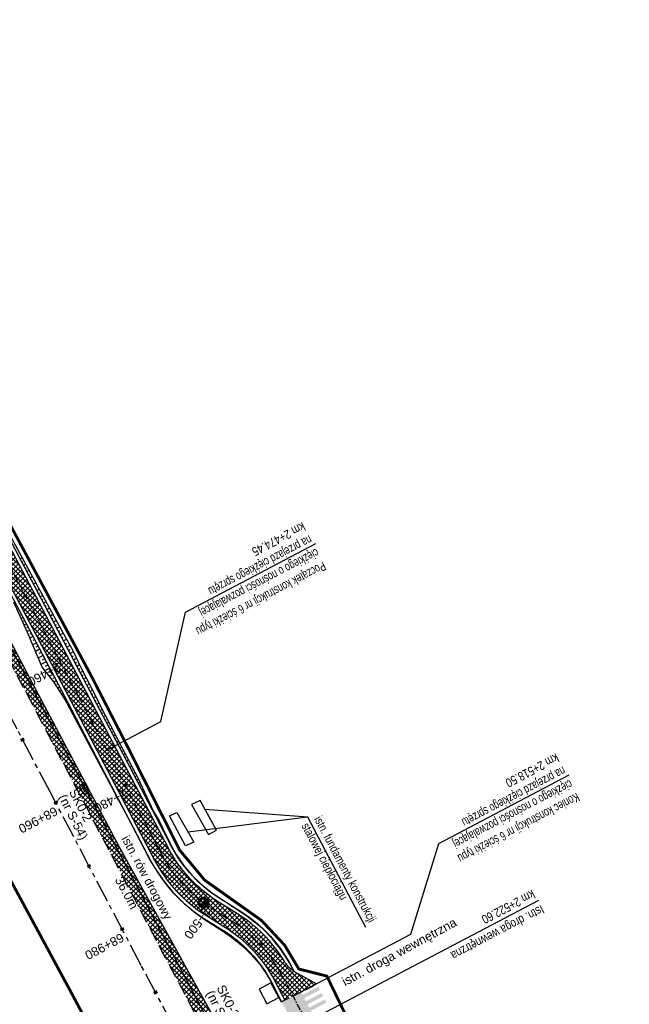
# Model space of a CAD drawing. Header units: metres. Extents: x 7529682 to 7533711, y 5721186 to 5727842.
# Tile 47 of 112: x 7530858 to 7530943, y 5725576 to 5725714. Entities that reach past the tile are written whole.
import ezdxf

# ---------------------------------------------------------------- set-up
doc = ezdxf.new("R2010")
doc.units = ezdxf.units.M
for name, pattern in [('817-dzialki-09-05-04$0$HIDDEN', [0.375, 0.25, -0.125]), ('CENTER', [50.8, 31.75, -6.35, 6.35, -6.35]), ('DASHED', [19.05, 12.7, -6.35]), ('HIDDEN', [9.525, 6.35, -3.175])]:
    doc.linetypes.add(name, pattern=pattern)
for name, color, linetype in [('C-DROGI-SYTUACJA-ETYKIETY', 7, 'Continuous'), ('D-hatch-pobocza', 131, 'Continuous'), ('D-pobocza', 7, 'Continuous'), ('D-skarpa', 7, 'Continuous'), ('D-skarpa-kreskowanie', 7, 'Continuous')]:
    doc.layers.add(name, color=color, linetype=linetype)
for name, color, linetype, lineweight, true_color in [('D-hatch-ciag-pieszo-rowerowy', 7, 'Continuous', 13, 0xff9f80), ('D-LR-etap-III', 7, '817-dzialki-09-05-04$0$HIDDEN', 50, 0xff1aff), ('D-poziome-powl-czerwona', 7, 'Continuous', 9, 0xff6161)]:
    doc.layers.add(name, color=color, linetype=linetype, lineweight=lineweight, true_color=true_color)
for name, color, linetype, lineweight in [('D-krawędzie', 7, 'Continuous', 30), ('D-krawężniki-obniżone', 7, 'DASHED', 30), ('D-obrzeża', 7, 'Continuous', 30), ('D-opisy', 7, 'Continuous', 30), ('D-oś', 10, 'CENTER', 30), ('Sieci-T-kanal technologiczny', 4, 'kt kanał technologiczny', 30)]:
    doc.layers.add(name, color=color, linetype=linetype, lineweight=lineweight)
for name, color, linetype, true_color in [('D-malowanie-proj', 7, 'Continuous', 0x3333ff), ('D-opis-KT-dlugosci', 7, 'Continuous', 0xff8000), ('D-opis-KT-studnie', 7, 'Continuous', 0xff8000), ('poprzeczki', 7, 'Continuous', 0x0000c7)]:
    doc.layers.add(name, color=color, linetype=linetype, true_color=true_color)
doc.styles.add('2mm08', font='arial.ttf', dxfattribs={"width": 0.8})
doc.styles.add('ARIAL', font='arial.ttf', dxfattribs={"height": 1})
doc.styles.get("Standard").update_dxf_attribs({"font": 'arial.ttf'})
doc.linetypes.add('kt kanał technologiczny', pattern='A,1,-0.8,["kt",Standard,S=0.5,R=0,X=-0.7,Y=-0.15],-0.3', length=2.1)
pattern_1 = [(45, (0, 0), (-0.33675960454, 0.33675960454), []), (135, (0, 0), (-0.33675960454, -0.33675960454), [])]

# ---------------------------------------------------------------- blocks, each defined once
blk = doc.blocks.new('AeccTickLine')
at = {"color": 0, "linetype": 'ByBlock', "lineweight": -2}
blk.add_line((0, 1), (0, -1), dxfattribs=at)
blk = doc.blocks.new('kilometraz')
at = {"linetype": 'ByBlock', "lineweight": -2}
blk.add_hatch(color=0, dxfattribs=at).paths.add_polyline_path([(0, -0.28125, 0.41421356), (0.28125, 0, 0.41421356), (0, 0.28125)])
at = {"color": 0, "linetype": 'ByBlock', "lineweight": -2}
blk.add_line((0, 0.28125), (0, -0.28125), dxfattribs=at)
blk.add_circle((0, 0), 0.28125, dxfattribs=at)
blk = doc.blocks.new('SKR2')
at = {"layer": 'Sieci-T-kanal technologiczny', "color": 2, "lineweight": 25}
for points in [[(0.03, -0.19), (0.96, -1.15), (0.28, -1.81), (-0.65, -0.84)], [(-0.04, -0.54), (0.61, -1.21), (0.23, -1.57), (-0.41, -0.9)]]:
    blk.add_lwpolyline(points, close=True, dxfattribs=at)
blk.add_lwpolyline([(-0.09, -1.23), (0.28, -0.87)], dxfattribs=at)

msp = doc.modelspace()

# ---------------------------------------------------------------- hatches: boundary and pattern name
at = {"layer": 'D-hatch-ciag-pieszo-rowerowy'}
h = msp.add_hatch(dxfattribs=at)
h.set_pattern_fill('ANSI37', color=256, scale=0.15, style=0)
h.set_pattern_definition(pattern_1)
edge = h.paths.add_edge_path()
edge.add_line((7530818.12, 5725713.25), (7530816.54, 5725710.85))
edge.add_line((7530816.54, 5725710.85), (7530819.01, 5725705.98))
edge.add_line((7530819.01, 5725705.98), (7530845.28, 5725656.02))
edge.add_line((7530845.28, 5725656.02), (7530865.1, 5725618.49))
edge.add_line((7530865.1, 5725618.49), (7530869.71, 5725609.72))
edge.add_line((7530869.71, 5725609.72), (7530876.81, 5725596.2))
edge.add_arc((7530894.52, 5725605.5), 20, 207.7039, 238.1442)
edge.add_line((7530883.96, 5725588.51), (7530886.54, 5725586.91))
edge.add_arc((7530875.98, 5725569.92), 20, 27.7039, 58.1442, ccw=False)
edge.add_line((7530893.69, 5725579.22), (7530895.08, 5725576.58))
edge.add_line((7530895.08, 5725576.58), (7530899.58, 5725578.8))
edge.add_line((7530899.58, 5725578.8), (7530895.58, 5725580.98))
edge.add_arc((7530877.88, 5725571.69), 20, 27.7039, 58.1442)
edge.add_line((7530888.43, 5725588.67), (7530885.86, 5725590.27))
edge.add_arc((7530896.41, 5725607.26), 20, 207.7039, 238.1442, ccw=False)
edge.add_line((7530878.71, 5725597.96), (7530871.92, 5725610.88))
edge.add_line((7530871.92, 5725610.88), (7530867.31, 5725619.65))
edge.add_line((7530867.31, 5725619.65), (7530847.49, 5725657.19))
edge.add_line((7530847.49, 5725657.19), (7530821.22, 5725707.15))
edge.add_line((7530821.22, 5725707.15), (7530818.12, 5725713.25))
at = {"layer": 'D-hatch-pobocza'}
h = msp.add_hatch(dxfattribs=at)
h.set_pattern_fill('ANSI37', color=256, scale=0.15, style=0)
h.set_pattern_definition(pattern_1)
h.paths.add_polyline_path([(7530850.03, 5725639.55), (7530838.26, 5725661.68), (7530828.61, 5725680.54), (7530814.73, 5725707.81), (7530813.81, 5725705.12), (7530824.74, 5725684.39), (7530840.86, 5725653.69), (7530860.68, 5725616.15), (7530865.28, 5725607.39), (7530878.05, 5725583.08), (7530883.1, 5725573.52), (7530886.05, 5725572.46), (7530871.95, 5725597.92), (7530858.97, 5725622.4)])
at = {"layer": 'D-malowanie-proj'}
h = msp.add_hatch(color=256, dxfattribs=at)
h.paths.add_polyline_path([(7530899.97, 5725578.01), (7530899.74, 5725578.45), (7530897.09, 5725577.06), (7530897.32, 5725576.61)])
h.paths.add_polyline_path([(7530900.44, 5725577.13), (7530900.21, 5725577.57), (7530897.55, 5725576.17), (7530897.79, 5725575.73)])
h.paths.add_polyline_path([(7530900.91, 5725576.24), (7530900.67, 5725576.68), (7530898.02, 5725575.29), (7530898.25, 5725574.84)])
h.paths.add_polyline_path([(7530895.55, 5725575.68), (7530895.32, 5725576.12), (7530894.87, 5725575.89), (7530895.11, 5725575.45)])
h.paths.add_polyline_path([(7530896.02, 5725574.8), (7530895.78, 5725575.24), (7530895.34, 5725575.01), (7530895.57, 5725574.56)])
h.paths.add_polyline_path([(7530896.48, 5725573.91), (7530896.25, 5725574.35), (7530895.81, 5725574.12), (7530896.04, 5725573.68)])
at = {"layer": 'D-poziome-powl-czerwona'}
h = msp.add_hatch(color=256, dxfattribs=at)
h.dxf.hatch_style = 1
edge = h.paths.add_edge_path()
edge.add_line((7530898.1, 5725569.77), (7530900.74, 5725571.04))
edge.add_arc((7530917.76, 5725558.33), 21.24, 143.0283, 143.2755, ccw=False)
edge.add_line((7530900.79, 5725571.11), (7530897.37, 5725577.67))
edge.add_arc((7530894.89, 5725582.05), 5.03, 291.5881, 299.5076, ccw=False)
edge.add_line((7530896.74, 5725577.37), (7530894.63, 5725576.36))
edge.add_line((7530894.63, 5725576.36), (7530898.1, 5725569.77))

# ---------------------------------------------------------------- linework, layer by layer
at = {"layer": 'D-krawędzie', "linetype": 'HIDDEN', "ltscale": 0.3, "flags": 128}
msp.add_lwpolyline([(7530572.01, 5726166.06), (7530599.74, 5726113.52), (7530641.56, 5726032.01), (7530660.96, 5725995.07), (7530689.13, 5725941.54), (7530707.34, 5725907.03), (7530725.26, 5725873.09), (7530743.97, 5725837.65), (7530770.53, 5725787.12), (7530787.86, 5725754.27), (7530809.9, 5725712.54), (7530824.74, 5725684.39), (7530840.86, 5725653.69), (7530860.68, 5725616.15), (7530865.28, 5725607.39), (7530878.05, 5725583.08), (7530918.17, 5725507.18), (7530950.16, 5725446.31), (7530993.42, 5725364.26), (7531022.77, 5725308.72), (7531053.81, 5725249.87), (7531081.17, 5725197.87), (7531103.9, 5725154.54), (7531128.12, 5725108.45), (7531149.3, 5725068.25), (7531167.38, 5725033.77), (7531197.16, 5724976.99), (7531228.15, 5724918.03), (7531253.15, 5724870.49), (7531286.8, 5724806.65), (7531306.74, 5724768.66), (7531335.09, 5724714.65), (7531357.32, 5724672.44), (7531373.64, 5724641.45), (7531392.16, 5724606), (7531418.48, 5724555.85), (7531439.73, 5724515.58), (7531476.36, 5724446.19), (7531491.8, 5724416.76), (7531531.9, 5724339.93), (7531557.23, 5724291.66), (7531569.85, 5724267.58), (7531591.38, 5724226.55), (7531610, 5724191.1), (7531616.88, 5724178), (7531629.98, 5724153.03), (7531641.01, 5724132.02), (7531664.91, 5724087.62), (7531677.64, 5724064.79), (7531683.11, 5724054.99), (7531686.75, 5724048.18), (7531695.45, 5724031.7), (7531703.75, 5724015.92), (7531709.21, 5724005.51), (7531719.39, 5723986.15), (7531726.3, 5723973), (7531732.74, 5723960.74), (7531735.13, 5723956.19)], dxfattribs=at)
at = {"layer": 'D-krawędzie'}
for points in [[(7530882.01, 5725603.97), (7530884.36, 5725599.79), (7530885.51, 5725600.37), (7530883.2, 5725604.53), (7530882.01, 5725603.97)], [(7530878.9, 5725602.38), (7530879.96, 5725602.87), (7530882.31, 5725598.69), (7530881.15, 5725598.17), (7530878.9, 5725602.38)]]:
    msp.add_lwpolyline(points, dxfattribs=at)
at = {"layer": 'D-krawędzie', "linetype": 'ByBlock'}
msp.add_lwpolyline([(7530894.23, 5725576.93), (7530893.1, 5725579), (7530891.49, 5725578.12), (7530892.54, 5725576.08), (7530894.23, 5725576.93)], dxfattribs=at)
at = {"layer": 'D-krawężniki-obniżone', "ltscale": 0.1}
msp.add_lwpolyline([(7530894.54, 5725576.32), (7530899.58, 5725578.8)], dxfattribs=at)
at = {"layer": 'D-LR-etap-III', "ltscale": 10, "flags": 128}
msp.add_lwpolyline([(7531750.47, 5723895.1, 0.4, 0.4, 0), (7531750.5, 5723895.13, 0.4, 0.4, 0), (7531682.71, 5724022.92, 0.4, 0.4, 0), (7531619.18, 5724147.2, 0.4, 0.4, 0), (7531592.31, 5724198.49, 0.4, 0.4, 0), (7531553.26, 5724272.92, 0.4, 0.4, 0), (7531504.02, 5724366.79, 0.4, 0.4, 0), (7531482.09, 5724407.62, 0.4, 0.4, 0), (7531412.35, 5724541.18, 0.4, 0.4, 0), (7531388.46, 5724586.93, 0.4, 0.4, 0), (7531345.12, 5724669.94, 0.4, 0.4, 0), (7531127.66, 5725081.67, 0.4, 0.4, 0), (7531059.25, 5725211.04, 0.4, 0.4, 0), (7531008.01, 5725307.95, 0.4, 0.4, 0), (7530964.18, 5725390.84, 0.4, 0.4, 0), (7530914.56, 5725484.68, 0.4, 0.4, 0), (7530865.24, 5725577.49, 0.4, 0.4, 0), (7530840.09, 5725624.06, 0.4, 0.4, 0), (7530802.56, 5725694.92, 0.4, 0.4, 0), (7530755.54, 5725787.51, 0.4, 0.4, 0), (7530708.72, 5725876.3, 0.4, 0.4, 0), (7530695.12, 5725902.09, 0.4, 0.4, 0), (7530642.91, 5726001.08, 0.4, 0.4, 0), (7530634.93, 5726016.15, 0.4, 0.4, 0), (7530610.82, 5726061.93, 0.4, 0.4, 0), (7530610.82, 5726061.93, 0.4, 0.4, 0), (7530607.21, 5726063.51, 0.4, 0.4, 0), (7530597.42, 5726080.68, 0.4, 0.4, 0), (7530591.16, 5726088.44, 0.4, 0.4, 0), (7530581.28, 5726107.21, 0.4, 0.4, 0), (7530571.29, 5726130.56, 0.4, 0.4, 0), (7530549.55, 5726171.53, 0.4, 0.4, 0), (7530531.01, 5726206.47, 0.4, 0.4, 0), (7530516.46, 5726236.02, 0.4, 0.4, 0), (7530500.8, 5726266.14, 0.4, 0.4, 0), (7530491.35, 5726283.94, 0.4, 0.4, 0), (7530482.4, 5726303.41, 0.4, 0.4, 0), (7530482.4, 5726303.41, 0.4, 0.4, 0), (7530450.41, 5726357.28, 0.4, 0.4, 0), (7530397.76, 5726458.5, 0.4, 0.4, 0), (7530334.71, 5726583.66, 0.4, 0.4, 0), (7530303.94, 5726645.17, 0.4, 0.4, 0), (7530300.51, 5726651.78, 0.4, 0.4, 0), (7530289.21, 5726671.97, 0.4, 0.4, 0), (7530281.54, 5726685.57, 0.4, 0.4, 0), (7530261.37, 5726724.16, 0.4, 0.4, 0), (7530254.03, 5726738.21, 0.4, 0.4, 0), (7530197.22, 5726845.06, 0.4, 0.4, 0), (7530194.71, 5726849.15, 0.4, 0.4, 0), (7530195.92, 5726850.75, 0.4, 0.4, 0), (7530170.55, 5726892.96, 0.4, 0.4, 0), (7530143.17, 5726945.07, 0.4, 0.4, 0), (7530105.06, 5727018.32, 0.4, 0.4, 0), (7530100.06, 5727027.16, 0.4, 0.4, 0), (7530062.32, 5727099.63, 0.4, 0.4, 0), (7530015.38, 5727189.42, 0.4, 0.4, 0), (7529983.21, 5727250.21, 0.4, 0.4, 0), (7529953.28, 5727306.75, 0.4, 0.4, 0), (7529900.67, 5727406.16, 0.4, 0.4, 0), (7529890.63, 5727425.13, 0.4, 0.4, 0), (7529875.16, 5727454.43, 0.4, 0.4, 0), (7529857.56, 5727487.79, 0.4, 0.4, 0), (7529835.19, 5727530.19, 0.4, 0.4, 0), (7529811.74, 5727574.66, 0.4, 0.4, 0), (7529792.1, 5727611.92, 0.4, 0.4, 0), (7529768.07, 5727657.47, 0.4, 0.4, 0), (7529755.21, 5727682.13, 0.4, 0.4, 0), (7529753.31, 5727681.13, 0.4, 0.4, 0), (7529739.21, 5727707.77, 0.4, 0.4, 0), (7529735.39, 5727711.25, 0.4, 0.4, 0), (7529725.42, 5727730.2, 0.4, 0.4, 0), (7529723.55, 5727729.88, 0.4, 0.4, 0), (7529695.57, 5727782.93, 0.4, 0.4, 0), (7529717.68, 5727794.02, 0.4, 0.4, 0), (7529736.27, 5727758.65, 0.4, 0.4, 0), (7529736.27, 5727758.65, 0.4, 0.4, 0), (7529744.51, 5727750.41, 0.4, 0.4, 0), (7529744.51, 5727750.41, 0.4, 0.4, 0), (7529750.28, 5727738.55, 0.4, 0.4, 0), (7529777.11, 5727687.57, 0.4, 0.4, 0), (7529796.52, 5727651.33, 0.4, 0.4, 0), (7529814.94, 5727616.79, 0.4, 0.4, 0), (7529839.01, 5727572.3, 0.4, 0.4, 0), (7529860.62, 5727532.51, 0.4, 0.4, 0), (7529882.35, 5727491.5, 0.4, 0.4, 0), (7529904.87, 5727449.1, 0.4, 0.4, 0), (7529920.75, 5727418.88, 0.4, 0.4, 0), (7529946.68, 5727368.55, 0.4, 0.4, 0), (7529972.02, 5727320.57, 0.4, 0.4, 0), (7529987.74, 5727290.15, 0.4, 0.4, 0), (7529996.5, 5727273.66, 0.4, 0.4, 0), (7530017.54, 5727234.2, 0.4, 0.4, 0), (7530033.05, 5727204.86, 0.4, 0.4, 0), (7530051.62, 5727170.22, 0.4, 0.4, 0), (7530069.28, 5727137.02, 0.4, 0.4, 0), (7530089.39, 5727097.53, 0.4, 0.4, 0), (7530109.71, 5727060.75, 0.4, 0.4, 0), (7530136.77, 5727011.64, 0.4, 0.4, 0), (7530162.45, 5726962.74, 0.4, 0.4, 0), (7530187.67, 5726916.99, 0.4, 0.4, 0), (7530207.82, 5726879.34, 0.4, 0.4, 0), (7530230.63, 5726834.52, 0.4, 0.4, 0), (7530262.29, 5726776.62, 0.4, 0.4, 0), (7530277.51, 5726760.21, 0.4, 0.4, 0), (7530286.04, 5726744.11, 0.4, 0.4, 0), (7530288.1, 5726735.88, 0.4, 0.4, 0), (7530290.39, 5726725.05, 0.4, 0.4, 0), (7530296.18, 5726713.58, 0.4, 0.4, 0), (7530302.73, 5726701.18, 0.4, 0.4, 0), (7530325.69, 5726657.47, 0.4, 0.4, 0), (7530343.24, 5726623.65, 0.4, 0.4, 0), (7530360.23, 5726591.75, 0.4, 0.4, 0), (7530383.21, 5726548.06, 0.4, 0.4, 0), (7530406.02, 5726503.61, 0.4, 0.4, 0), (7530427.46, 5726462.62, 0.4, 0.4, 0), (7530447.93, 5726424.39, 0.4, 0.4, 0), (7530471.13, 5726379.92, 0.4, 0.4, 0), (7530490.5, 5726343.03, 0.4, 0.4, 0), (7530509.5, 5726306.73, 0.4, 0.4, 0), (7530529.89, 5726267.24, 0.4, 0.4, 0), (7530543.85, 5726238.99, 0.4, 0.4, 0), (7530554.81, 5726218.94, 0.4, 0.4, 0), (7530559.03, 5726212.22, 0.4, 0.4, 0), (7530563.06, 5726206.41, 0.4, 0.4, 0), (7530566.93, 5726200.46, 0.4, 0.4, 0), (7530569.77, 5726194.9, 0.4, 0.4, 0), (7530571.47, 5726191.28, 0.4, 0.4, 0), (7530572.84, 5726188.02, 0.4, 0.4, 0), (7530575.3, 5726182.03, 0.4, 0.4, 0), (7530579.74, 5726173.31, 0.4, 0.4, 0), (7530583.3, 5726167.41, 0.4, 0.4, 0), (7530593.4, 5726163.33, 0.4, 0.4, 0), (7530598.62, 5726155.26, 0.4, 0.4, 0), (7530608.26, 5726140.5, 0.4, 0.4, 0), (7530603.27, 5726136.83, 0.4, 0.4, 0), (7530606.53, 5726131.84, 0.4, 0.4, 0), (7530604.24, 5726124.22, 0.4, 0.4, 0), (7530605.85, 5726121.63, 0.4, 0.4, 0), (7530608.97, 5726116.16, 0.4, 0.4, 0), (7530618.11, 5726097.79, 0.4, 0.4, 0), (7530651.21, 5726034.96, 0.4, 0.4, 0), (7530670.24, 5725998.61, 0.4, 0.4, 0), (7530698.08, 5725945.95, 0.4, 0.4, 0), (7530716.51, 5725911.31, 0.4, 0.4, 0), (7530735.22, 5725875.67, 0.4, 0.4, 0), (7530752.5, 5725842.15, 0.4, 0.4, 0), (7530778.31, 5725793.5, 0.4, 0.4, 0), (7530797.5, 5725756.38, 0.4, 0.4, 0), (7530812.52, 5725728.29, 0.4, 0.4, 0), (7530820.04, 5725713.16, 0.4, 0.4, 0), (7530822.42, 5725710.19, 0.4, 0.4, 0), (7530833.15, 5725688.8, 0.4, 0.4, 0), (7530849.63, 5725656.16, 0.4, 0.4, 0), (7530867.98, 5725621.96, 0.4, 0.4, 0), (7530872.63, 5725612.89, 0.4, 0.4, 0), (7530880.35, 5725597.59, 0.4, 0.4, 0), (7530883.84, 5725593.39, 0.4, 0.4, 0), (7530891.78, 5725587.76, 0.4, 0.4, 0), (7530895.04, 5725584.28, 0.4, 0.4, 0), (7530897.03, 5725580.94, 0.4, 0.4, 0), (7530900.95, 5725579.95, 0.4, 0.4, 0), (7530904.81, 5725571.98, 0.4, 0.4, 0), (7530903.68, 5725568.57, 0.4, 0.4, 0), (7530908.9, 5725558.84, 0.4, 0.4, 0), (7530910.25, 5725545.67, 0.4, 0.4, 0), (7530912.87, 5725538.65, 0.4, 0.4, 0), (7530945.28, 5725478.46, 0.4, 0.4, 0), (7530959.69, 5725450.25, 0.4, 0.4, 0), (7531002.83, 5725368.19, 0.4, 0.4, 0), (7531044.7, 5725290.31, 0.4, 0.4, 0), (7531064.1, 5725253.21, 0.4, 0.4, 0), (7531083.01, 5725216.68, 0.4, 0.4, 0), (7531113.01, 5725158.47, 0.4, 0.4, 0), (7531137.36, 5725113.07, 0.4, 0.4, 0), (7531150.83, 5725086.71, 0.4, 0.4, 0), (7531159.75, 5725076.64, 0.4, 0.4, 0), (7531166.31, 5725074.58, 0.4, 0.4, 0), (7531172.29, 5725062.58, 0.4, 0.4, 0), (7531170.59, 5725055.61, 0.4, 0.4, 0), (7531173.73, 5725044.08, 0.4, 0.4, 0), (7531215.34, 5724964.86, 0.4, 0.4, 0), (7531238.05, 5724921.68, 0.4, 0.4, 0), (7531262.39, 5724875.28, 0.4, 0.4, 0), (7531295.59, 5724811.27, 0.4, 0.4, 0), (7531348.49, 5724712.36, 0.4, 0.4, 0), (7531363.74, 5724682.68, 0.4, 0.4, 0), (7531366.99, 5724675.87, 0.4, 0.4, 0), (7531382.54, 5724646.11, 0.4, 0.4, 0), (7531401.3, 5724610.87, 0.4, 0.4, 0), (7531428.96, 5724558.86, 0.4, 0.4, 0), (7531449.11, 5724520.4, 0.4, 0.4, 0), (7531477.29, 5724465.83, 0.4, 0.4, 0), (7531501, 5724421.11, 0.4, 0.4, 0), (7531512.12, 5724400.55, 0.4, 0.4, 0), (7531513.78, 5724396.76, 0.4, 0.4, 0), (7531526.32, 5724379.39, 0.4, 0.4, 0), (7531566.78, 5724302.74, 0.4, 0.4, 0), (7531612.28, 5724225.61, 0.4, 0.4, 0), (7531620.49, 5724210.55, 0.4, 0.4, 0), (7531631.58, 5724196.26, 0.4, 0.4, 0), (7531653.48, 5724152.43, 0.4, 0.4, 0), (7531661.15, 5724128.49, 0.4, 0.4, 0), (7531673.88, 5724101.19, 0.4, 0.4, 0), (7531684.69, 5724081.18, 0.4, 0.4, 0), (7531699.21, 5724051.17, 0.4, 0.4, 0), (7531704.03, 5724040.58, 0.4, 0.4, 0), (7531704.03, 5724040.58, 0.4, 0.4, 0), (7531703.91, 5724037.17, 0.4, 0.4, 0), (7531736.42, 5723969.23, 0.4, 0.4, 0), (7531738.29, 5723967.7, 0.4, 0.4, 0), (7531742.18, 5723962.35, 0.4, 0.4, 0), (7531744.29, 5723958.62, 0.4, 0.4, 0), (7531755.39, 5723944.19, 0.4, 0.4, 0), (7531758.69, 5723936.76, 0.4, 0.4, 0), (7531780.08, 5723929.25, 0.4, 0.4, 0), (7531792.61, 5723906.34, 0.4, 0.4, 0), (7531792.61, 5723906.34, 0.4, 0.4, 0), (7531756.96, 5723883.06, 0.4, 0.4, 0), (7531750.46, 5723895.13, 0.4, 0.4, 0), (7531750.46, 5723895.13, 0, 0, 0)], format="xyseb", dxfattribs=at)
at = {"layer": 'D-obrzeża'}
for points in [[(7530899.58, 5725578.8), (7530896.83, 5725580.3, -0.131848), (7530894.96, 5725582.09, 0.117448), (7530888.43, 5725588.67), (7530885.86, 5725590.27, -0.133608), (7530878.71, 5725597.96), (7530871.92, 5725610.88), (7530867.31, 5725619.65), (7530847.49, 5725657.19), (7530831.38, 5725687.88), (7530821.22, 5725707.15)], [(7530819.01, 5725705.98), (7530829.16, 5725686.72), (7530845.28, 5725656.02), (7530865.1, 5725618.49), (7530869.71, 5725609.72), (7530876.81, 5725596.2, 0.133608), (7530883.96, 5725588.51), (7530886.54, 5725586.91, -0.133608), (7530893.69, 5725579.22), (7530895.08, 5725576.58)]]:
    msp.add_lwpolyline(points, format="xyb", dxfattribs=at)
at = {"layer": 'D-opisy'}
msp.add_line((7530898.1, 5725573.51), (7530930.63, 5725590.6), dxfattribs=at)
for points in [[(7530870.13, 5725611.61), (7530877.71, 5725615.59), (7530881.14, 5725630.94), (7530899.4, 5725640.53)], [(7530896.2, 5725577.13), (7530912.71, 5725585.8), (7530916.64, 5725598.54), (7530934.91, 5725608.13)], [(7530906.43, 5725586.77), (7530898.28, 5725602.19), (7530883.88, 5725603.3)], [(7530898.28, 5725602.19), (7530881.53, 5725600.09)]]:
    msp.add_lwpolyline(points, dxfattribs=at)
at = {"layer": 'D-oś', "ltscale": 0.1}
msp.add_lwpolyline([(7530915.08, 5725505.55), (7530874.95, 5725581.45), (7530862.19, 5725605.76), (7530857.58, 5725614.52), (7530837.76, 5725652.06), (7530821.64, 5725682.76), (7530806.8, 5725710.91), (7530784.77, 5725752.63), (7530767.43, 5725785.49), (7530740.87, 5725836.02), (7530722.16, 5725871.46), (7530704.24, 5725905.4), (7530686.03, 5725939.91), (7530657.86, 5725993.44), (7530638.45, 5726030.39), (7530594.85, 5726110.89), (7530594.85, 5726110.89), (7530594.85, 5726110.89), (7530540.21, 5726214.45)], dxfattribs=at)
at = {"layer": 'D-oś', "ltscale": 0.03}
msp.add_lwpolyline([(7530731.23, 5725876.24), (7530749.94, 5725840.8), (7530776.61, 5725790.32), (7530793.84, 5725757.42), (7530804.98, 5725736.31, -0.004099), (7530807.24, 5725731.94), (7530820.11, 5725706.57), (7530830.27, 5725687.3), (7530846.39, 5725656.6), (7530866.2, 5725619.07), (7530877.76, 5725597.08, 0.133536), (7530884.91, 5725589.39), (7530887.48, 5725587.79, -0.133608), (7530894.64, 5725580.1), (7530904.4, 5725561.51, -0.112773)], format="xyb", dxfattribs=at)
at = {"layer": 'D-pobocza'}
msp.add_lwpolyline([(7530886.05, 5725572.46), (7530871.95, 5725597.92), (7530858.97, 5725622.4), (7530850.03, 5725639.55), (7530838.26, 5725661.68), (7530828.61, 5725680.54), (7530814.73, 5725707.81)], dxfattribs=at)
for points in [[(7530896.35, 5725580.6), (7530896.03, 5725581.22, 0.133608), (7530888.7, 5725589.1), (7530886.12, 5725590.7, -0.133608), (7530879.15, 5725598.2), (7530872.37, 5725611.11), (7530867.75, 5725619.88), (7530847.94, 5725657.42), (7530831.82, 5725688.11), (7530821.66, 5725707.38)], [(7530818.56, 5725705.75), (7530828.72, 5725686.48), (7530844.84, 5725655.79), (7530864.66, 5725618.25), (7530869.27, 5725609.49), (7530876.37, 5725595.97, 0.133608), (7530883.7, 5725588.08), (7530886.27, 5725586.48, -0.133608), (7530893.24, 5725578.99), (7530894.62, 5725576.36)]]:
    msp.add_lwpolyline(points, format="xyb", dxfattribs=at)
at = {"layer": 'D-skarpa', "linetype": 'Continuous'}
for points in [[(7530855.85, 5725643.02), (7530858.22, 5725638.62), (7530863.01, 5725629.83), (7530865.41, 5725625.45), (7530866.52, 5725623.18), (7530868.11, 5725620.07), (7530869.92, 5725616.51), (7530872.21, 5725612.07), (7530874.51, 5725607.63), (7530876.63, 5725603.1), (7530877.47, 5725601.71), (7530878.56, 5725599.47), (7530879.32, 5725597.9), (7530879.83, 5725596.99), (7530880.88, 5725595.5), (7530882.04, 5725594.1), (7530883.34, 5725592.83), (7530884.76, 5725591.69), (7530885.87, 5725590.94), (7530888.41, 5725589.29), (7530889.76, 5725588.38), (7530891.48, 5725587.05), (7530891.88, 5725586.71), (7530893.06, 5725585.54), (7530894.43, 5725583.84), (7530895.61, 5725582.01), (7530896.19, 5725580.92), (7530896.37, 5725580.59)], [(7530857.07, 5725632.36), (7530859.15, 5725627.8), (7530861.09, 5725623.17), (7530862.67, 5725621.15), (7530864.04, 5725619.07), (7530864.52, 5725618.18), (7530866.4, 5725614.67), (7530873.47, 5725601.44), (7530874.2, 5725599.99), (7530875.36, 5725597.79), (7530876.18, 5725596.25), (7530876.8, 5725595.16), (7530878.01, 5725593.36), (7530879.4, 5725591.68), (7530880.94, 5725590.15), (7530882.61, 5725588.75), (7530883.93, 5725587.81), (7530886.49, 5725586.19), (7530887.6, 5725585.42), (7530889.01, 5725584.29), (7530889.34, 5725584), (7530890.31, 5725583.03), (7530891.5, 5725581.65), (7530892.54, 5725580.16), (7530893.06, 5725579.27), (7530894.54, 5725576.32)]]:
    msp.add_lwpolyline(points, dxfattribs=at)
at = {"layer": 'D-skarpa-kreskowanie', "linetype": 'Continuous'}
for p, q in [((7530857.99, 5725638.38, 107.72), (7530858.27, 5725638.53, 107.51)), ((7530858.22, 5725637.94, 107.72), (7530858.36, 5725638.02, 107.61)), ((7530858.45, 5725637.5, 107.72), (7530858.74, 5725637.65, 107.5)), ((7530858.69, 5725637.06, 107.72), (7530858.83, 5725637.14, 107.61)), ((7530858.92, 5725636.62, 107.72), (7530859.22, 5725636.78, 107.49)), ((7530859.15, 5725636.17, 107.72), (7530859.31, 5725636.26, 107.61)), ((7530859.39, 5725635.73, 107.72), (7530859.7, 5725635.9, 107.49)), ((7530859.62, 5725635.29, 107.72), (7530859.78, 5725635.37, 107.6)), ((7530859.85, 5725634.85, 107.73), (7530860.18, 5725635.02, 107.48)), ((7530860.09, 5725634.4, 107.73), (7530860.25, 5725634.49, 107.6)), ((7530860.32, 5725633.96, 107.73), (7530860.66, 5725634.14, 107.47)), ((7530860.55, 5725633.52, 107.73), (7530860.73, 5725633.61, 107.6)), ((7530860.79, 5725633.08, 107.73), (7530861.14, 5725633.26, 107.46)), ((7530861.02, 5725632.64, 107.73), (7530861.2, 5725632.73, 107.59)), ((7530861.25, 5725632.19, 107.73), (7530861.62, 5725632.39, 107.46)), ((7530861.49, 5725631.75, 107.73), (7530861.67, 5725631.85, 107.59)), ((7530861.72, 5725631.31, 107.73), (7530862.09, 5725631.51, 107.45)), ((7530858.15, 5725630.58, 107.6), (7530858.04, 5725630.53, 107.52)), ((7530858.38, 5725630.14, 107.6), (7530858.14, 5725630.02, 107.42)), ((7530861.95, 5725630.87, 107.73), (7530862.14, 5725630.97, 107.59)), ((7530862.19, 5725630.43, 107.73), (7530862.57, 5725630.63, 107.44)), ((7530862.42, 5725629.98, 107.73), (7530862.62, 5725630.09, 107.59)), ((7530858.61, 5725629.7, 107.6), (7530858.48, 5725629.63, 107.5)), ((7530858.85, 5725629.26, 107.6), (7530858.56, 5725629.1, 107.38)), ((7530859.08, 5725628.81, 107.6), (7530858.92, 5725628.73, 107.48)), ((7530862.65, 5725629.54, 107.73), (7530863.05, 5725629.75, 107.43)), ((7530862.89, 5725629.1, 107.73), (7530863.09, 5725629.21, 107.58)), ((7530863.12, 5725628.66, 107.74), (7530863.53, 5725628.87, 107.43)), ((7530859.31, 5725628.37, 107.6), (7530858.97, 5725628.19, 107.35)), ((7530859.55, 5725627.93, 107.6), (7530859.36, 5725627.83, 107.47)), ((7530859.78, 5725627.49, 107.6), (7530859.37, 5725627.27, 107.3)), ((7530863.35, 5725628.21, 107.74), (7530863.56, 5725628.32, 107.58)), ((7530863.59, 5725627.77, 107.74), (7530864.01, 5725628, 107.42)), ((7530863.82, 5725627.33, 107.74), (7530864.04, 5725627.44, 107.57)), ((7530864.05, 5725626.89, 107.74), (7530864.49, 5725627.12, 107.41)), ((7530860.25, 5725626.6, 107.61), (7530859.76, 5725626.35, 107.24)), ((7530860.01, 5725627.05, 107.61), (7530859.79, 5725626.93, 107.44)), ((7530860.71, 5725625.72, 107.61), (7530860.15, 5725625.42, 107.18)), ((7530860.48, 5725626.16, 107.61), (7530860.22, 5725626.02, 107.41)), ((7530864.29, 5725626.45, 107.74), (7530864.51, 5725626.56, 107.57)), ((7530864.52, 5725626, 107.74), (7530864.97, 5725626.24, 107.4)), ((7530861.18, 5725624.84, 107.61), (7530860.53, 5725624.49, 107.12)), ((7530860.95, 5725625.28, 107.61), (7530860.64, 5725625.12, 107.38)), ((7530861.41, 5725624.39, 107.61), (7530861.07, 5725624.21, 107.35)), ((7530864.76, 5725625.56, 107.74), (7530864.98, 5725625.68, 107.57)), ((7530864.99, 5725625.12, 107.74), (7530865.45, 5725625.36, 107.39)), ((7530865.22, 5725624.68, 107.74), (7530865.45, 5725624.8, 107.57)), ((7530865.46, 5725624.24, 107.74), (7530865.89, 5725624.46, 107.41)), ((7530861.65, 5725623.95, 107.61), (7530860.92, 5725623.57, 107.06)), ((7530862.11, 5725623.07, 107.61), (7530861.44, 5725622.71, 107.11)), ((7530861.88, 5725623.51, 107.61), (7530861.51, 5725623.31, 107.33)), ((7530865.69, 5725623.79, 107.74), (7530865.9, 5725623.9, 107.58)), ((7530865.92, 5725623.35, 107.74), (7530866.33, 5725623.57, 107.44)), ((7530866.16, 5725622.91, 107.75), (7530866.35, 5725623.01, 107.6)), ((7530862.35, 5725622.62, 107.61), (7530862.05, 5725622.47, 107.39)), ((7530862.58, 5725622.18, 107.61), (7530862.07, 5725621.91, 107.23)), ((7530862.81, 5725621.74, 107.61), (7530862.6, 5725621.63, 107.45)), ((7530866.39, 5725622.47, 107.75), (7530866.78, 5725622.67, 107.46)), ((7530866.62, 5725622.02, 107.76), (7530866.81, 5725622.13, 107.61)), ((7530866.86, 5725621.58, 107.76), (7530867.23, 5725621.78, 107.48)), ((7530863.05, 5725621.3, 107.62), (7530862.69, 5725621.11, 107.35)), ((7530863.28, 5725620.86, 107.62), (7530863.13, 5725620.77, 107.5)), ((7530863.52, 5725620.41, 107.63), (7530863.25, 5725620.27, 107.43)), ((7530867.09, 5725621.14, 107.77), (7530867.28, 5725621.24, 107.63)), ((7530867.32, 5725620.7, 107.77), (7530867.69, 5725620.89, 107.5)), ((7530867.56, 5725620.26, 107.78), (7530867.74, 5725620.35, 107.64)), ((7530863.75, 5725619.97, 107.63), (7530863.64, 5725619.91, 107.55)), ((7530863.98, 5725619.53, 107.64), (7530863.8, 5725619.43, 107.5)), ((7530864.22, 5725619.09, 107.64), (7530864.15, 5725619.05, 107.59)), ((7530867.79, 5725619.81, 107.79), (7530868.14, 5725620, 107.52)), ((7530868.02, 5725619.37, 107.79), (7530868.2, 5725619.46, 107.66)), ((7530868.25, 5725618.93, 107.8), (7530868.6, 5725619.11, 107.54)), ((7530864.45, 5725618.64, 107.65), (7530864.31, 5725618.57, 107.55)), ((7530864.68, 5725618.2, 107.66), (7530864.61, 5725618.17, 107.6)), ((7530864.91, 5725617.76, 107.66), (7530864.78, 5725617.69, 107.56)), ((7530868.49, 5725618.49, 107.8), (7530868.66, 5725618.57, 107.68)), ((7530868.72, 5725618.04, 107.81), (7530869.05, 5725618.22, 107.56)), ((7530868.95, 5725617.6, 107.81), (7530869.11, 5725617.69, 107.69)), ((7530865.15, 5725617.32, 107.67), (7530865.08, 5725617.28, 107.62)), ((7530865.38, 5725616.87, 107.67), (7530865.25, 5725616.81, 107.58)), ((7530865.61, 5725616.43, 107.68), (7530865.55, 5725616.4, 107.63)), ((7530869.19, 5725617.16, 107.82), (7530869.5, 5725617.33, 107.58)), ((7530869.42, 5725616.72, 107.82), (7530869.57, 5725616.8, 107.71)), ((7530869.65, 5725616.27, 107.83), (7530869.96, 5725616.43, 107.6)), ((7530865.85, 5725615.99, 107.68), (7530865.73, 5725615.93, 107.59)), ((7530866.08, 5725615.55, 107.69), (7530866.02, 5725615.52, 107.65)), ((7530866.31, 5725615.1, 107.69), (7530866.2, 5725615.04, 107.61)), ((7530866.54, 5725614.66, 107.7), (7530866.49, 5725614.63, 107.66)), ((7530869.88, 5725615.83, 107.84), (7530870.03, 5725615.91, 107.72)), ((7530870.12, 5725615.39, 107.84), (7530870.42, 5725615.55, 107.62)), ((7530870.35, 5725614.94, 107.85), (7530870.5, 5725615.02, 107.74)), ((7530866.78, 5725614.22, 107.71), (7530866.67, 5725614.16, 107.63)), ((7530867.01, 5725613.78, 107.71), (7530866.96, 5725613.75, 107.67)), ((7530867.24, 5725613.33, 107.72), (7530867.14, 5725613.28, 107.64)), ((7530870.58, 5725614.5, 107.85), (7530870.87, 5725614.66, 107.63)), ((7530870.81, 5725614.06, 107.86), (7530870.96, 5725614.14, 107.75)), ((7530871.05, 5725613.62, 107.86), (7530871.33, 5725613.77, 107.65)), ((7530867.47, 5725612.89, 107.72), (7530867.42, 5725612.87, 107.69)), ((7530867.71, 5725612.45, 107.73), (7530867.61, 5725612.4, 107.66)), ((7530867.94, 5725612.01, 107.73), (7530867.89, 5725611.98, 107.7)), ((7530871.28, 5725613.17, 107.87), (7530871.42, 5725613.25, 107.76)), ((7530871.51, 5725612.73, 107.88), (7530871.79, 5725612.88, 107.66)), ((7530871.74, 5725612.29, 107.88), (7530871.88, 5725612.36, 107.78)), ((7530871.98, 5725611.85, 107.89), (7530872.25, 5725611.99, 107.68)), ((7530868.17, 5725611.56, 107.74), (7530868.08, 5725611.52, 107.67)), ((7530868.4, 5725611.12, 107.75), (7530868.36, 5725611.1, 107.71)), ((7530868.64, 5725610.68, 107.75), (7530868.55, 5725610.63, 107.69)), ((7530872.21, 5725611.4, 107.89), (7530872.34, 5725611.48, 107.79)), ((7530872.44, 5725610.96, 107.9), (7530872.71, 5725611.1, 107.7)), ((7530872.67, 5725610.52, 107.9), (7530872.81, 5725610.59, 107.8)), ((7530868.87, 5725610.24, 107.76), (7530868.83, 5725610.21, 107.73)), ((7530869.1, 5725609.79, 107.76), (7530869.02, 5725609.75, 107.7)), ((7530869.33, 5725609.35, 107.77), (7530869.3, 5725609.33, 107.74)), ((7530872.91, 5725610.08, 107.91), (7530873.17, 5725610.22, 107.71)), ((7530873.14, 5725609.63, 107.92), (7530873.27, 5725609.7, 107.82)), ((7530873.37, 5725609.19, 107.92), (7530873.63, 5725609.33, 107.72)), ((7530869.57, 5725608.91, 107.77), (7530869.5, 5725608.87, 107.72)), ((7530869.8, 5725608.47, 107.78), (7530869.77, 5725608.45, 107.75)), ((7530870.03, 5725608.02, 107.78), (7530869.97, 5725607.99, 107.74)), ((7530873.6, 5725608.75, 107.93), (7530873.73, 5725608.82, 107.83)), ((7530873.84, 5725608.31, 107.93), (7530874.1, 5725608.44, 107.74)), ((7530874.07, 5725607.86, 107.94), (7530874.2, 5725607.93, 107.84)), ((7530870.26, 5725607.58, 107.79), (7530870.23, 5725607.56, 107.77)), ((7530870.5, 5725607.14, 107.8), (7530870.44, 5725607.11, 107.75)), ((7530870.73, 5725606.69, 107.8), (7530870.7, 5725606.68, 107.78)), ((7530874.3, 5725607.42, 107.94), (7530874.55, 5725607.55, 107.76)), ((7530874.53, 5725606.98, 107.95), (7530874.65, 5725607.04, 107.87)), ((7530874.77, 5725606.54, 107.95), (7530874.98, 5725606.65, 107.81)), ((7530870.96, 5725606.25, 107.81), (7530870.91, 5725606.22, 107.77)), ((7530871.19, 5725605.81, 107.81), (7530871.17, 5725605.8, 107.79)), ((7530871.43, 5725605.37, 107.82), (7530871.38, 5725605.34, 107.78)), ((7530875, 5725606.09, 107.96), (7530875.09, 5725606.14, 107.9)), ((7530875.23, 5725605.65, 107.97), (7530875.4, 5725605.74, 107.87)), ((7530875.46, 5725605.21, 107.97), (7530875.54, 5725605.25, 107.93)), ((7530871.66, 5725604.92, 107.82), (7530871.64, 5725604.91, 107.81)), ((7530871.89, 5725604.48, 107.83), (7530871.85, 5725604.46, 107.8)), ((7530872.12, 5725604.04, 107.84), (7530872.11, 5725604.03, 107.82)), ((7530875.7, 5725604.76, 107.98), (7530875.82, 5725604.83, 107.93)), ((7530875.93, 5725604.32, 107.98), (7530875.98, 5725604.35, 107.97)), ((7530876.16, 5725603.88, 107.99), (7530876.25, 5725603.92, 107.98)), ((7530872.36, 5725603.6, 107.84), (7530872.32, 5725603.58, 107.82)), ((7530872.59, 5725603.15, 107.85), (7530872.57, 5725603.15, 107.84)), ((7530872.82, 5725602.71, 107.85), (7530872.8, 5725602.7, 107.83)), ((7530873.06, 5725602.27, 107.86), (7530873.04, 5725602.26, 107.85)), ((7530876.46, 5725603.47, 108.01), (7530876.43, 5725603.45, 108)), ((7530876.68, 5725603.02, 108.04), (7530876.63, 5725602.99, 108)), ((7530876.94, 5725602.59, 108.06), (7530876.9, 5725602.57, 108.03)), ((7530873.29, 5725601.83, 107.86), (7530873.27, 5725601.81, 107.85)), ((7530873.52, 5725601.38, 107.87), (7530873.51, 5725601.38, 107.86)), ((7530873.72, 5725600.93, 107.88), (7530873.75, 5725600.94, 107.88)), ((7530877.19, 5725602.16, 108.09), (7530877.09, 5725602.11, 108.01)), ((7530877.45, 5725601.73, 108.11), (7530877.39, 5725601.7, 108.06)), ((7530877.68, 5725601.29, 108.11), (7530877.56, 5725601.22, 108.02)), ((7530873.95, 5725600.48, 107.9), (7530873.97, 5725600.49, 107.89)), ((7530874.17, 5725600.03, 107.92), (7530874.22, 5725600.06, 107.89)), ((7530874.41, 5725599.59, 107.92), (7530874.43, 5725599.6, 107.9)), ((7530877.9, 5725600.84, 108.1), (7530877.84, 5725600.81, 108.06)), ((7530878.12, 5725600.39, 108.09), (7530878.02, 5725600.34, 108.02)), ((7530878.34, 5725599.94, 108.08), (7530878.3, 5725599.92, 108.05)), ((7530878.56, 5725599.49, 108.07), (7530878.49, 5725599.45, 108.02)), ((7530874.64, 5725599.15, 107.92), (7530874.68, 5725599.17, 107.89)), ((7530874.87, 5725598.7, 107.92), (7530874.89, 5725598.72, 107.9)), ((7530875.1, 5725598.26, 107.92), (7530875.15, 5725598.28, 107.89)), ((7530878.77, 5725599.04, 108.06), (7530878.75, 5725599.02, 108.04)), ((7530878.99, 5725598.59, 108.05), (7530878.95, 5725598.57, 108.02)), ((7530879.21, 5725598.14, 108.04), (7530879.2, 5725598.13, 108.03)), ((7530875.34, 5725597.82, 107.92), (7530875.36, 5725597.83, 107.9)), ((7530875.57, 5725597.38, 107.92), (7530875.61, 5725597.4, 107.89)), ((7530875.81, 5725596.94, 107.92), (7530875.83, 5725596.95, 107.9)), ((7530879.44, 5725597.69, 108.02), (7530879.42, 5725597.69, 108.02)), ((7530879.67, 5725597.25, 108.02), (7530879.68, 5725597.25, 108.02)), ((7530879.93, 5725596.82, 108.02), (7530879.94, 5725596.83, 108.01)), ((7530876.04, 5725596.5, 107.91), (7530876.08, 5725596.51, 107.89)), ((7530876.29, 5725596.06, 107.91), (7530876.3, 5725596.07, 107.9)), ((7530876.53, 5725595.62, 107.91), (7530876.56, 5725595.64, 107.89)), ((7530880.21, 5725596.41, 108.02), (7530880.22, 5725596.41, 108.01)), ((7530880.48, 5725595.99, 108.02), (7530880.52, 5725596.01, 107.99)), ((7530880.76, 5725595.58, 108.02), (7530880.78, 5725595.59, 108)), ((7530876.78, 5725595.19, 107.91), (7530876.79, 5725595.2, 107.9)), ((7530877.06, 5725594.77, 107.91), (7530877.08, 5725594.79, 107.89)), ((7530877.34, 5725594.36, 107.91), (7530877.35, 5725594.36, 107.9)), ((7530881.07, 5725595.18, 108.02), (7530881.11, 5725595.21, 107.99)), ((7530881.39, 5725594.8, 108.02), (7530881.41, 5725594.82, 108)), ((7530881.71, 5725594.41, 108.02), (7530881.75, 5725594.45, 107.98)), ((7530882.03, 5725594.03, 108.02), (7530882.05, 5725594.05, 108)), ((7530877.62, 5725593.94, 107.91), (7530877.64, 5725593.96, 107.89)), ((7530877.9, 5725593.53, 107.9), (7530877.91, 5725593.53, 107.9)), ((7530878.2, 5725593.13, 107.9), (7530878.22, 5725593.14, 107.89)), ((7530878.52, 5725592.74, 107.9), (7530878.53, 5725592.75, 107.9)), ((7530882.39, 5725593.68, 108.02), (7530882.43, 5725593.72, 107.98)), ((7530882.74, 5725593.33, 108.02), (7530882.76, 5725593.35, 108)), ((7530883.1, 5725592.98, 108.02), (7530883.14, 5725593.02, 107.98)), ((7530883.47, 5725592.64, 108.02), (7530883.49, 5725592.67, 108)), ((7530878.84, 5725592.36, 107.9), (7530878.86, 5725592.37, 107.89)), ((7530879.16, 5725591.97, 107.9), (7530879.17, 5725591.98, 107.9)), ((7530879.49, 5725591.6, 107.91), (7530879.51, 5725591.61, 107.89)), ((7530879.84, 5725591.24, 107.91), (7530879.85, 5725591.25, 107.9)), ((7530883.86, 5725592.33, 108.02), (7530883.9, 5725592.38, 107.97)), ((7530884.24, 5725592.01, 108.02), (7530884.27, 5725592.04, 108)), ((7530884.63, 5725591.7, 108.02), (7530884.68, 5725591.76, 107.97)), ((7530885.04, 5725591.41, 108.02), (7530885.06, 5725591.44, 108)), ((7530880.2, 5725590.89, 107.91), (7530880.22, 5725590.91, 107.89)), ((7530880.55, 5725590.54, 107.91), (7530880.56, 5725590.55, 107.9)), ((7530880.91, 5725590.18, 107.91), (7530880.93, 5725590.2, 107.89)), ((7530881.29, 5725589.86, 107.92), (7530881.3, 5725589.87, 107.9)), ((7530885.46, 5725591.13, 108.02), (7530885.5, 5725591.19, 107.97)), ((7530885.87, 5725590.85, 108.02), (7530885.89, 5725590.88, 108)), ((7530886.3, 5725590.59, 108.02), (7530886.33, 5725590.64, 107.98)), ((7530886.72, 5725590.33, 108.02), (7530886.74, 5725590.35, 108.01)), ((7530887.15, 5725590.06, 108.02), (7530887.17, 5725590.1, 108)), ((7530881.67, 5725589.54, 107.92), (7530881.7, 5725589.57, 107.89)), ((7530882.06, 5725589.21, 107.93), (7530882.07, 5725589.24, 107.91)), ((7530882.44, 5725588.89, 107.94), (7530882.48, 5725588.94, 107.89)), ((7530882.84, 5725588.59, 107.94), (7530882.86, 5725588.62, 107.92)), ((7530887.57, 5725589.8, 108.02), (7530887.58, 5725589.81, 108.01)), ((7530888, 5725589.53, 108.02), (7530888.01, 5725589.55, 108.01)), ((7530888.42, 5725589.27, 108.02), (7530888.42, 5725589.27, 108.02)), ((7530888.84, 5725588.99, 108.02), (7530888.84, 5725589, 108.02)), ((7530889.25, 5725588.71, 108.02), (7530889.25, 5725588.72, 108.02)), ((7530883.25, 5725588.29, 107.95), (7530883.3, 5725588.37, 107.89)), ((7530883.66, 5725588, 107.96), (7530883.68, 5725588.05, 107.93)), ((7530884.07, 5725587.72, 107.97), (7530884.13, 5725587.82, 107.89)), ((7530884.49, 5725587.45, 107.97), (7530884.52, 5725587.5, 107.93)), ((7530884.92, 5725587.18, 107.97), (7530884.98, 5725587.29, 107.89)), ((7530889.66, 5725588.43, 108.02), (7530889.67, 5725588.44, 108.02)), ((7530890.07, 5725588.14, 108.02), (7530890.06, 5725588.13, 108.02)), ((7530885.34, 5725586.92, 107.98), (7530885.37, 5725586.97, 107.93)), ((7530885.76, 5725586.65, 107.98), (7530885.83, 5725586.76, 107.89)), ((7530886.18, 5725586.38, 107.98), (7530886.22, 5725586.44, 107.94)), ((7530886.6, 5725586.11, 107.99), (7530886.68, 5725586.23, 107.89)), ((7530887.01, 5725585.83, 107.99), (7530887.05, 5725585.89, 107.94)), ((7530887.42, 5725585.55, 107.99), (7530887.5, 5725585.67, 107.89)), ((7530887.82, 5725585.25, 107.99), (7530887.86, 5725585.31, 107.94)), ((7530888.2, 5725584.94, 107.99), (7530888.29, 5725585.06, 107.89)), ((7530888.59, 5725584.63, 107.99), (7530888.64, 5725584.69, 107.94)), ((7530888.98, 5725584.32, 107.99), (7530889.07, 5725584.43, 107.89)), ((7530889.35, 5725583.99, 107.99), (7530889.39, 5725584.04, 107.94)), ((7530889.7, 5725583.64, 107.98), (7530889.79, 5725583.73, 107.9)), ((7530890.05, 5725583.29, 107.98), (7530890.1, 5725583.33, 107.94)), ((7530890.4, 5725582.93, 107.97), (7530890.48, 5725583.01, 107.9)), ((7530890.72, 5725582.56, 107.97), (7530890.76, 5725582.59, 107.93)), ((7530891.04, 5725582.18, 107.96), (7530891.12, 5725582.24, 107.9)), ((7530891.37, 5725581.8, 107.96), (7530891.4, 5725581.83, 107.93)), ((7530891.67, 5725581.41, 107.95), (7530891.73, 5725581.45, 107.9)), ((7530891.95, 5725581, 107.94), (7530891.98, 5725581.02, 107.92)), ((7530892.24, 5725580.59, 107.94), (7530892.29, 5725580.62, 107.9)), ((7530892.53, 5725580.18, 107.93), (7530892.55, 5725580.19, 107.91)), ((7530892.78, 5725579.75, 107.92), (7530892.81, 5725579.77, 107.9)), ((7530893.03, 5725579.32, 107.92), (7530893.05, 5725579.33, 107.91)), ((7530893.26, 5725578.88, 107.92), (7530893.29, 5725578.89, 107.9)), ((7530893.48, 5725578.43, 107.93), (7530893.5, 5725578.44, 107.91)), ((7530893.71, 5725577.98, 107.94), (7530893.76, 5725578.01, 107.9)), ((7530893.93, 5725577.53, 107.94), (7530893.96, 5725577.55, 107.92)), ((7530894.15, 5725577.09, 107.95), (7530894.22, 5725577.12, 107.9)), ((7530894.38, 5725576.64, 107.96), (7530894.42, 5725576.66, 107.93))]:
    msp.add_line(p, q, dxfattribs=at)
at = {"layer": 'Sieci-T-kanal technologiczny', "ltscale": 2}
msp.add_lwpolyline([(7530883.75, 5725574.78, 0.2, 0.2, 0), (7530867.1, 5725606.24, 0.2, 0.2, 0), (7530839.5, 5725658.51, 0.2, 0.2, 0), (7530812.25, 5725710.73, 0.2, 0.2, 0), (7530784.74, 5725762.92, 0.2, 0.2, 0), (7530757.15, 5725815.07, 0.2, 0.2, 0), (7530729.72, 5725867.31, 0.2, 0.2, 0), (7530702.1, 5725919.44, 0.2, 0.2, 0), (7530674.65, 5725971.67, 0.2, 0.2, 0), (7530647.21, 5726023.98, 0.2, 0.2, 0), (7530619.89, 5726076.2, 0.2, 0.2, 0), (7530598.02, 5726118.78, 0.2, 0.2, 0), (7530598.24, 5726131.1, 0.2, 0.2, 0)], format="xyseb", dxfattribs=at)

# ---------------------------------------------------------------- block references
at = {"layer": 'C-DROGI-SYTUACJA-ETYKIETY', "color": 7, "linetype": 'Continuous', "lineweight": 60, "xscale": 0.25, "yscale": 0.25, "zscale": 0.25}
for p, rotation in [((7530858.34, 5725613.08), 297.7440278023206), ((7530862.99, 5725604.23), 297.7038974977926), ((7530867.64, 5725595.38), 297.7038974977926), ((7530872.29, 5725586.52), 297.7038974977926), ((7530876.95, 5725577.68), 297.860774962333)]:
    msp.add_blockref('AeccTickLine', p, dxfattribs=dict(at, rotation=rotation))
at = {"layer": 'poprzeczki', "color": 7, "linetype": 'Continuous', "lineweight": 60, "xscale": 0.25, "yscale": 0.25, "zscale": 0.25}
for p, rotation in [((7530858.73, 5725633.23), 297.8321633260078), ((7530863.4, 5725624.39), 297.8321633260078), ((7530868.06, 5725615.54), 297.7201250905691), ((7530872.71, 5725606.69), 297.7201250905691), ((7530877.36, 5725597.83), 297.7201250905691), ((7530891.69, 5725584.29), 312.4108181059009)]:
    msp.add_blockref('AeccTickLine', p, dxfattribs=dict(at, rotation=rotation))
at = {"layer": 'poprzeczki', "color": 10, "linetype": 'Continuous', "lineweight": 60, "xscale": 2.249999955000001, "yscale": 2.249999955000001, "zscale": 2.249999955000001, "rotation": 323.9143922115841}
msp.add_blockref('kilometraz', (7530883.68, 5725590.22), dxfattribs=at)
at = {"layer": 'Sieci-T-kanal technologiczny', "rotation": 163.7281158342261}
msp.add_blockref('SKR2', (7530866.9, 5725605.2), dxfattribs=at)

# ---------------------------------------------------------------- texts
at = {"layer": 'C-DROGI-SYTUACJA-ETYKIETY', "color": 7}
for s, rotation, p in [('2+460', 207.8322, (7530863.24, 5725623.88)), ('2+480', 207.7201, (7530872.55, 5725606.18)), ('68+960', 207.7039, (7530862.83, 5725603.73)), ('2+500', 233.9144, (7530883.77, 5725589.69)), ('68+980', 207.7039, (7530872.13, 5725586.02))]:
    msp.add_text(s, height=1.25, rotation=rotation, dxfattribs=at).set_placement(p)
at = {"layer": 'D-opis-KT-dlugosci', "style": 'ARIAL'}
msp.add_text('36.0m', height=1.25, rotation=298.3346, dxfattribs=at).set_placement((7530871.23, 5725593.45))
at = {"layer": 'D-opis-KT-studnie', "char_height": 1.25, "attachment_point": 1, "rotation": 297, "line_spacing_factor": 0.8, "style": 'ARIAL'}
for s, insert in [('SK0-2\\P(nr S-54)', (7530865.93, 5725606.33, 10.12)), ('SK0-2\\P(nr S-55)', (7530886.6, 5725578.87, 10.12))]:
    msp.add_mtext_dynamic_manual_height_columns(s, width=11.2555, gutter_width=6, heights=[0], dxfattribs=dict(at, insert=insert))
at = {"layer": 'D-opisy'}
msp.add_text('istn. rów drogowy', height=1.2, rotation=298.1037, dxfattribs=at).set_placement((7530872.16, 5725599.22))
at = {"layer": 'D-opisy', "style": '2mm08', "width": 0.8}
msp.add_text('Istn. droga wewnętrzna', height=1.25, rotation=207.7039, dxfattribs=at).set_placement((7530930.97, 5725589.94))
at = {"layer": 'D-opisy', "attachment_point": 1, "style": '2mm08'}
for s, width, insert, char_height, rotation in [('\\A1;{\\W0.7;Początek konstrukcji nr 6 ścieżki typu \\Pciężkiego o nośności pozwalającej \\Pna przejazd ciężkiego sprzętu\\P\\A0;\\W0.8;km 2+474.45}', 40.3816, (7530900.99, 5725636.94), 1.25, 207.7039), ('\\A1;{\\W0.7;Koniec konstrukcji nr 6 ścieżki typu \\Pciężkiego o nośności pozwalającej \\Pna przejazd ciężkiego sprzętu\\P\\A0;\\W0.8;km 2+518.50}', 40.3816, (7530936.5, 5725604.55), 1.25, 207.7039), ('istn. fundamenty konstrukcji \\Pstalowej ciepłociągu', 35.3924, (7530900.19, 5725602.52), 1.2, 297.8642)]:
    msp.add_mtext_dynamic_manual_height_columns(s, width=width, gutter_width=6, heights=[0], dxfattribs=dict(at, insert=insert, char_height=char_height, rotation=rotation))
at = {"layer": 'D-opisy', "insert": (7530930.26, 5725590.97), "char_height": 1.25, "attachment_point": 1, "rotation": 207.7039, "style": '2mm08'}
msp.add_mtext('km 2+522.60', dxfattribs=at)
at = {"layer": 'D-opisy', "insert": (7530902.9, 5725579.61), "char_height": 1.25, "attachment_point": 1, "rotation": 28.474}
msp.add_mtext_dynamic_manual_height_columns('istn. droga wewnętrzna', width=24.7651, gutter_width=6, heights=[0], dxfattribs=at)

doc.saveas('drawing.dxf')
